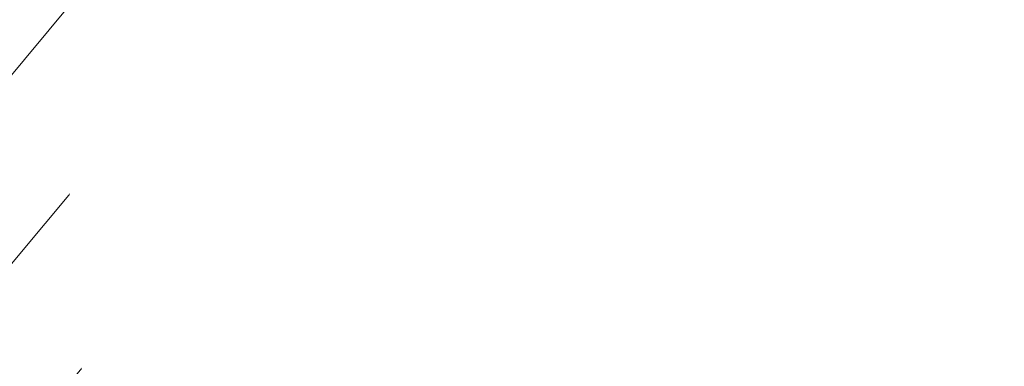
# Model space of a CAD drawing. Header units: metres. Extents: x 7493319 to 7493540, y 5986548 to 5986696.
# Tile 13 of 30: x 7493401.243 to 7493403.277, y 5986659.839 to 5986660.555. Entities that reach past the tile are written whole.
import ezdxf

# ---------------------------------------------------------------- set-up
doc = ezdxf.new("R2010")
doc.units = ezdxf.units.M
doc.header["$MEASUREMENT"] = 0
for name, color, linetype, lineweight in [('_k_kreskowanie', 250, 'CONTINUOUS', 5), ('_k_widok', 7, 'CONTINUOUS', 18), ('_k_wymiar', 7, 'CONTINUOUS', 13), ('_k_ściany', 7, 'CONTINUOUS', 35)]:
    doc.layers.add(name, color=color, linetype=linetype, lineweight=lineweight)
doc.layers.add('_k_niewidoczna', color=72, linetype='CONTINUOUS', lineweight=9, plot=False)
doc.styles.add('GENERATED_STYLE_1', font='msgothic.ttc')

# ---------------------------------------------------------------- blocks, each defined once
blk = doc.blocks.new('2123EPZ')
at = {"layer": '_k_niewidoczna', "color": 1, "lineweight": 20, "insert": (-3.304798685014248, -0.4299453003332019), "char_height": 0.24, "width": 11.63444291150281, "attachment_point": 1, "line_spacing_factor": 1.55, "style": 'GENERATED_STYLE_1', "bg_fill": 2}
blk.add_mtext('\\A1;{\\f@MS Gothic|b0|i0|c238|p49;\\C256;\\P\\pxi-1,l1,t5;^I^I2123EPZ\\P\\pi-4,l4;^I}', dxfattribs=at)
blk = doc.blocks.new('PZ')
at = {"layer": '_k_kreskowanie'}
h = blk.add_hatch(dxfattribs=at)
h.set_pattern_fill('ANSI31', color=30, scale=2)
h.set_pattern_definition([(44.99999999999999, (0, 9.999999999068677), (-0.1767766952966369, 0.1767766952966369), [])])
h.paths.add_polyline_path([(0, 0), (-10.00000000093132, -9.313225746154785e-10), (-10, -8), (0, -8.000000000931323)])
at = {"layer": '_k_wymiar', "rotation": 358.818977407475}
blk.add_blockref('2123EPZ', (-4.142876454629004, -6.100376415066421), dxfattribs=at)
blk = doc.blocks.new('dz_89')
at = {"layer": '_k_widok', "rotation": 2.995343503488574}
blk.add_blockref('PZ', (62.81248085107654, 35.40524195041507), dxfattribs=at)

msp = doc.modelspace()

# ---------------------------------------------------------------- block references
at = {"layer": '_k_ściany', "rotation": 2.126854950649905}
msp.add_blockref('dz_89', (7493346.843220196, 5986629.826319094), dxfattribs=at)

doc.saveas('drawing.dxf')
